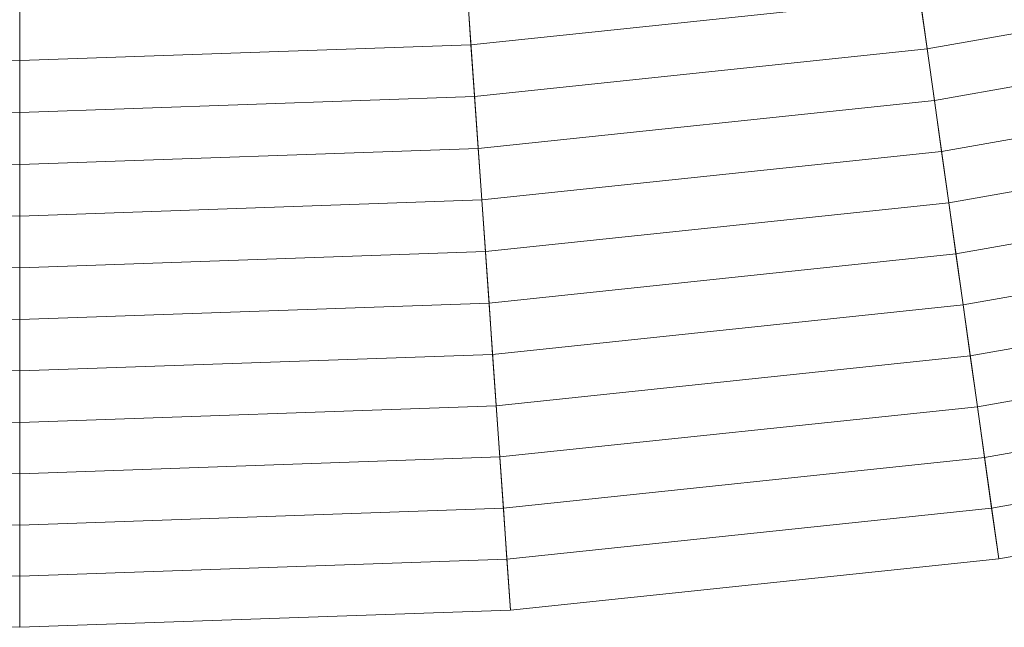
# Model space of a CAD drawing. Header units: centimetres. Extents: x -3.01 to 4.18, y -5.46 to 1.74.
# Tile 61 of 256: x 0.59 to 1.09, y -5.46 to -5.15. Entities that reach past the tile are written whole.
import ezdxf

# ---------------------------------------------------------------- set-up
doc = ezdxf.new("R2010")
doc.units = ezdxf.units.CM
doc.header["$LTSCALE"] = 2.54
doc.layers.add('Lucido design-1', color=7, linetype='Continuous')

# ---------------------------------------------------------------- blocks, each defined once
blk = doc.blocks.new('Gruppo-1')
at = {"color": 142, "linetype": 'Continuous', "lineweight": 9}
for points in [[(0.33533, -5.45032, 37.29766), (0.58636, -5.45909, 37.29766), (0.58636, -1.86262, 37.29766), (0.58621, -1.86262, 37.29766)], [(0.58636, -5.45909, 37.29766), (0.58636, -1.86262, 37.29766), (0.58636, -1.86262, 37.29766)], [(0.58636, -5.45909, 37.29766), (0.83739, -5.45032, 37.29766), (0.58651, -1.86262, 37.29766), (0.58636, -1.86262, 37.29766)], [(0.83739, -5.45032, 37.29766), (1.08719, -5.42407, 37.29766), (0.58666, -1.8626, 37.29766), (0.58651, -1.86262, 37.29766)], [(1.08719, -5.42407, 37.29766), (1.33456, -5.38045, 37.29766), (0.58681, -1.86258, 37.29766), (0.58666, -1.8626, 37.29766)], [(1.33456, -5.38045, 37.29766), (1.57828, -5.31968, 37.29766), (0.58696, -1.86254, 37.29766), (0.58681, -1.86258, 37.29766)], [(1.57828, -5.31968, 37.29766), (1.81716, -5.24206, 37.29766), (0.5871, -1.86249, 37.29766), (0.58696, -1.86254, 37.29766)], [(1.81716, -5.24206, 37.29766), (2.05005, -5.14797, 37.29766), (0.58724, -1.86244, 37.29766), (0.5871, -1.86249, 37.29766)], [(1.04687, -5.13714, 37.65929), (1.27432, -5.09703, 37.65929), (1.27984, -5.12301, 37.6472), (1.05056, -5.16343, 37.6472)], [(0.81532, -5.13475, 37.67129), (1.04317, -5.1108, 37.67129), (1.04687, -5.13714, 37.65929), (0.81718, -5.16128, 37.65929)], [(1.05056, -5.16343, 37.6472), (1.27984, -5.12301, 37.6472), (1.28535, -5.14894, 37.63501), (1.05425, -5.18969, 37.63501)], [(0.3574, -5.13475, 37.67129), (0.58636, -5.14274, 37.67129), (0.58636, -5.16934, 37.65929), (0.35555, -5.16128, 37.65929)], [(0.58636, -5.14274, 37.67129), (0.81532, -5.13475, 37.67129), (0.81718, -5.16128, 37.65929), (0.58636, -5.16934, 37.65929)], [(0.81718, -5.16128, 37.65929), (1.04687, -5.13714, 37.65929), (1.05056, -5.16343, 37.6472), (0.81903, -5.18777, 37.6472)], [(0.58636, -5.14274, 37.67129), (0.58636, -5.16934, 37.65929), (0.58636, -5.16934, 37.65929)], [(1.05425, -5.18969, 37.63501), (1.28535, -5.14894, 37.63501), (1.29085, -5.17483, 37.62274), (1.05794, -5.2159, 37.62274)], [(0.35555, -5.16128, 37.65929), (0.58636, -5.16934, 37.65929), (0.58636, -5.19589, 37.6472), (0.35369, -5.18777, 37.6472)], [(0.58636, -5.16934, 37.65929), (0.81718, -5.16128, 37.65929), (0.81903, -5.18777, 37.6472), (0.58636, -5.19589, 37.6472)], [(0.81903, -5.18777, 37.6472), (1.05056, -5.16343, 37.6472), (1.05425, -5.18969, 37.63501), (0.82088, -5.21422, 37.63501)], [(0.58636, -5.16934, 37.65929), (0.58636, -5.19589, 37.6472), (0.58636, -5.19589, 37.6472)], [(1.05794, -5.2159, 37.62274), (1.29085, -5.17483, 37.62274), (1.29635, -5.20068, 37.61037), (1.06162, -5.24207, 37.61037)], [(0.35369, -5.18777, 37.6472), (0.58636, -5.19589, 37.6472), (0.58636, -5.22241, 37.63501), (0.35184, -5.21422, 37.63501)], [(0.58636, -5.19589, 37.6472), (0.81903, -5.18777, 37.6472), (0.82088, -5.21422, 37.63501), (0.58636, -5.22241, 37.63501)], [(0.82088, -5.21422, 37.63501), (1.05425, -5.18969, 37.63501), (1.05794, -5.2159, 37.62274), (0.82273, -5.24062, 37.62274)], [(0.58636, -5.19589, 37.6472), (0.58636, -5.22241, 37.63501), (0.58636, -5.22241, 37.63501)], [(1.06162, -5.24207, 37.61037), (1.29635, -5.20068, 37.61037), (1.30183, -5.22649, 37.59791), (1.06529, -5.2682, 37.59791)], [(0.35184, -5.21422, 37.63501), (0.58636, -5.22241, 37.63501), (0.58636, -5.24888, 37.62274), (0.35, -5.24062, 37.62274)], [(0.58636, -5.22241, 37.63501), (0.82088, -5.21422, 37.63501), (0.82273, -5.24062, 37.62274), (0.58636, -5.24888, 37.62274)], [(0.82273, -5.24062, 37.62274), (1.05794, -5.2159, 37.62274), (1.06162, -5.24207, 37.61037), (0.82457, -5.26699, 37.61037)], [(0.58636, -5.22241, 37.63501), (0.58636, -5.24888, 37.62274), (0.58636, -5.24888, 37.62274)], [(1.06529, -5.2682, 37.59791), (1.30183, -5.22649, 37.59791), (1.30731, -5.25226, 37.58536), (1.06895, -5.29429, 37.58536)], [(0.35, -5.24062, 37.62274), (0.58636, -5.24888, 37.62274), (0.58636, -5.27531, 37.61037), (0.34815, -5.26699, 37.61037)], [(0.58636, -5.24888, 37.62274), (0.82273, -5.24062, 37.62274), (0.82457, -5.26699, 37.61037), (0.58636, -5.27531, 37.61037)], [(0.82457, -5.26699, 37.61037), (1.06162, -5.24207, 37.61037), (1.06529, -5.2682, 37.59791), (0.82641, -5.29331, 37.59791)], [(0.58636, -5.24888, 37.62274), (0.58636, -5.27531, 37.61037), (0.58636, -5.27531, 37.61037)], [(1.06895, -5.29429, 37.58536), (1.30731, -5.25226, 37.58536), (1.31278, -5.27798, 37.57271), (1.07261, -5.32033, 37.57271)], [(0.34815, -5.26699, 37.61037), (0.58636, -5.27531, 37.61037), (0.58636, -5.30169, 37.59791), (0.34631, -5.29331, 37.59791)], [(0.58636, -5.27531, 37.61037), (0.82457, -5.26699, 37.61037), (0.82641, -5.29331, 37.59791), (0.58636, -5.30169, 37.59791)], [(0.82641, -5.29331, 37.59791), (1.06529, -5.2682, 37.59791), (1.06895, -5.29429, 37.58536), (0.82825, -5.31959, 37.58536)], [(0.58636, -5.27531, 37.61037), (0.58636, -5.30169, 37.59791), (0.58636, -5.30169, 37.59791)], [(1.07261, -5.32033, 37.57271), (1.31278, -5.27798, 37.57271), (1.31824, -5.30366, 37.55998), (1.07627, -5.34633, 37.55998)], [(0.34631, -5.29331, 37.59791), (0.58636, -5.30169, 37.59791), (0.58636, -5.32803, 37.58536), (0.34448, -5.31959, 37.58536)], [(0.58636, -5.30169, 37.59791), (0.82641, -5.29331, 37.59791), (0.82825, -5.31959, 37.58536), (0.58636, -5.32803, 37.58536)], [(0.82825, -5.31959, 37.58536), (1.06895, -5.29429, 37.58536), (1.07261, -5.32033, 37.57271), (0.83008, -5.34582, 37.57271)], [(0.58636, -5.30169, 37.59791), (0.58636, -5.32803, 37.58536), (0.58636, -5.32803, 37.58536)], [(1.07627, -5.34633, 37.55998), (1.31824, -5.30366, 37.55998), (1.32369, -5.3293, 37.54715), (1.07992, -5.37228, 37.54715)], [(0.34448, -5.31959, 37.58536), (0.58636, -5.32803, 37.58536), (0.58636, -5.35433, 37.57271), (0.34264, -5.34582, 37.57271)], [(0.58636, -5.32803, 37.58536), (0.82825, -5.31959, 37.58536), (0.83008, -5.34582, 37.57271), (0.58636, -5.35433, 37.57271)], [(0.83008, -5.34582, 37.57271), (1.07261, -5.32033, 37.57271), (1.07627, -5.34633, 37.55998), (0.83191, -5.37201, 37.55998)], [(0.58636, -5.32803, 37.58536), (0.58636, -5.35433, 37.57271), (0.58636, -5.35433, 37.57271)], [(1.07992, -5.37228, 37.54715), (1.32369, -5.3293, 37.54715), (1.32913, -5.35489, 37.53424), (1.08356, -5.39819, 37.53424)], [(0.34264, -5.34582, 37.57271), (0.58636, -5.35433, 37.57271), (0.58636, -5.38059, 37.55998), (0.34081, -5.37201, 37.55998)], [(0.58636, -5.35433, 37.57271), (0.83008, -5.34582, 37.57271), (0.83191, -5.37201, 37.55998), (0.58636, -5.38059, 37.55998)], [(0.83191, -5.37201, 37.55998), (1.07627, -5.34633, 37.55998), (1.07992, -5.37228, 37.54715), (0.83374, -5.39816, 37.54715)], [(0.58636, -5.35433, 37.57271), (0.58636, -5.38059, 37.55998), (0.58636, -5.38059, 37.55998)], [(1.08356, -5.39819, 37.53424), (1.32913, -5.35489, 37.53424), (1.33456, -5.38045, 37.52124), (1.08719, -5.42407, 37.52124)], [(0.34081, -5.37201, 37.55998), (0.58636, -5.38059, 37.55998), (0.58636, -5.4068, 37.54715), (0.33898, -5.39816, 37.54715)], [(0.58636, -5.38059, 37.55998), (0.83191, -5.37201, 37.55998), (0.83374, -5.39816, 37.54715), (0.58636, -5.4068, 37.54715)], [(0.83374, -5.39816, 37.54715), (1.07992, -5.37228, 37.54715), (1.08356, -5.39819, 37.53424), (0.83557, -5.42426, 37.53424)], [(0.58636, -5.38059, 37.55998), (0.58636, -5.4068, 37.54715), (0.58636, -5.4068, 37.54715)], [(1.08719, -5.42407, 37.52124), (1.33456, -5.38045, 37.52124), (1.33456, -5.38045, 37.29766), (1.08719, -5.42407, 37.29766)], [(0.33898, -5.39816, 37.54715), (0.58636, -5.4068, 37.54715), (0.58636, -5.43296, 37.53424), (0.33716, -5.42426, 37.53424)], [(0.58636, -5.4068, 37.54715), (0.83374, -5.39816, 37.54715), (0.83557, -5.42426, 37.53424), (0.58636, -5.43296, 37.53424)], [(0.83557, -5.42426, 37.53424), (1.08356, -5.39819, 37.53424), (1.08719, -5.42407, 37.52124), (0.83739, -5.45032, 37.52124)], [(0.58636, -5.4068, 37.54715), (0.58636, -5.43296, 37.53424), (0.58636, -5.43296, 37.53424)], [(0.33716, -5.42426, 37.53424), (0.58636, -5.43296, 37.53424), (0.58636, -5.45909, 37.52124), (0.33533, -5.45032, 37.52124)], [(0.58636, -5.43296, 37.53424), (0.83557, -5.42426, 37.53424), (0.83739, -5.45032, 37.52124), (0.58636, -5.45909, 37.52124)], [(0.83739, -5.45032, 37.52124), (1.08719, -5.42407, 37.52124), (1.08719, -5.42407, 37.29766), (0.83739, -5.45032, 37.29766)], [(0.58636, -5.43296, 37.53424), (0.58636, -5.45909, 37.52124), (0.58636, -5.45909, 37.52124)], [(0.33533, -5.45032, 37.52124), (0.58636, -5.45909, 37.52124), (0.58636, -5.45909, 37.29766), (0.33533, -5.45032, 37.29766)], [(0.58636, -5.45909, 37.52124), (0.83739, -5.45032, 37.52124), (0.83739, -5.45032, 37.29766), (0.58636, -5.45909, 37.29766)], [(0.58636, -5.45909, 37.52124), (0.58636, -5.45909, 37.29766), (0.58636, -5.45909, 37.29766)]]:
    blk.add_3dface(points, dxfattribs=at)

msp = doc.modelspace()

# ---------------------------------------------------------------- block references
at = {"layer": 'Lucido design-1', "color": 7}
msp.add_blockref('Gruppo-1', (0, 0), dxfattribs=at)

doc.saveas('drawing.dxf')
